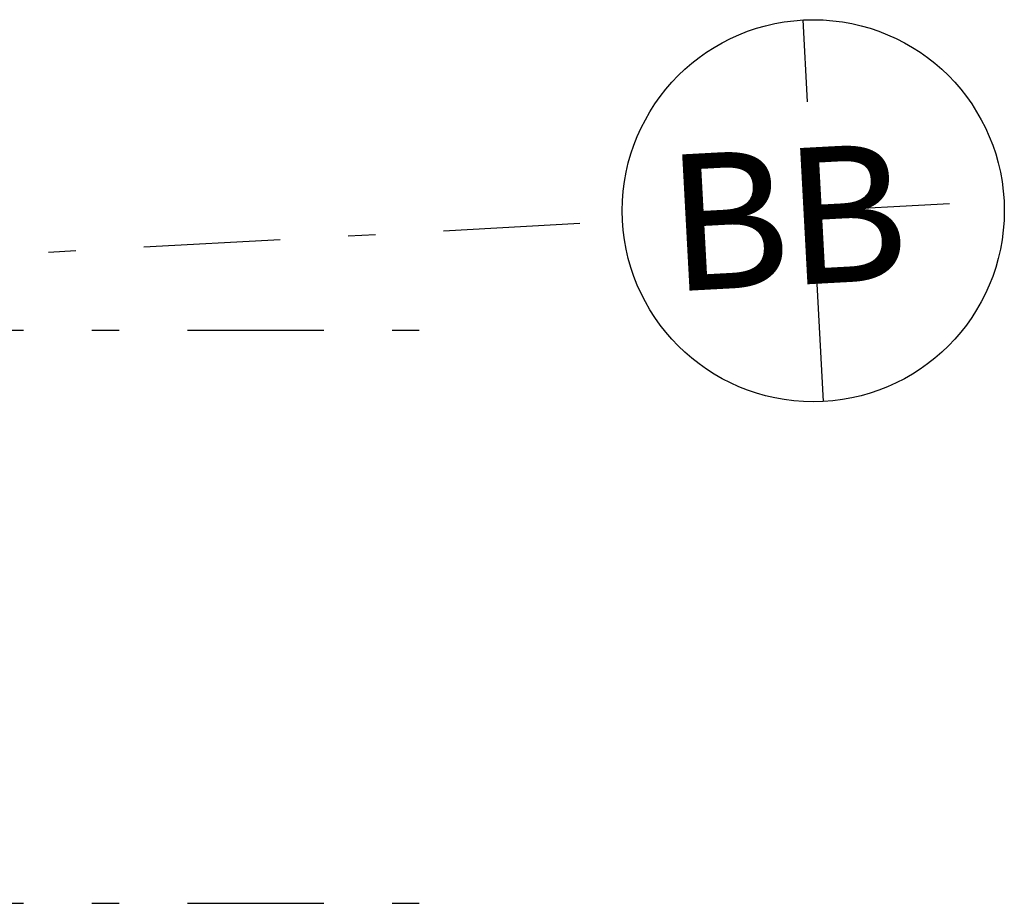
# Model space of a CAD drawing. Extents: x 2 to 87, y -108 to 11.
# Tile 102 of 210: x 50.91 to 54.52, y -93.51 to -90.27. Entities that reach past the tile are written whole.
import ezdxf

# ---------------------------------------------------------------- set-up
doc = ezdxf.new("R2010")
doc.units = 0
doc.header["$MEASUREMENT"] = 0
doc.linetypes.add('DASHDOT', pattern=[1, 0.5, -0.25, 0, -0.25])
doc.layers.add('5', color=7, linetype='CONTINUOUS')
doc.styles.add('MONOTXT', font='MONOTXT', dxfattribs={"height": 0.2})

msp = doc.modelspace()

# ---------------------------------------------------------------- linework, layer by layer
at = {"layer": '5', "color": 7, "linetype": 'DASHDOT'}
for p, q in [((53.8592, -91.6687), (53.7838, -90.2707)), ((53.8215, -90.9697), (54.5205, -90.9319)), ((8.5305, -93.414), (53.1225, -91.0074)), ((7.5276, -91.4075), (52.6276, -91.4075)), ((7.5276, -93.5075), (52.6276, -93.5075))]:
    msp.add_line(p, q, dxfattribs=at)
at = {"layer": '5', "color": 3, "linetype": 'Continuous'}
msp.add_circle((53.8215, -90.9697), 0.7, dxfattribs=at)

# ---------------------------------------------------------------- texts
at = {"layer": '5', "color": 1, "linetype": 'Continuous', "style": 'MONOTXT'}
msp.add_text('BB ', height=0.5, rotation=3.0892, dxfattribs=at).set_placement((53.3109, -91.2656))

doc.saveas('drawing.dxf')
